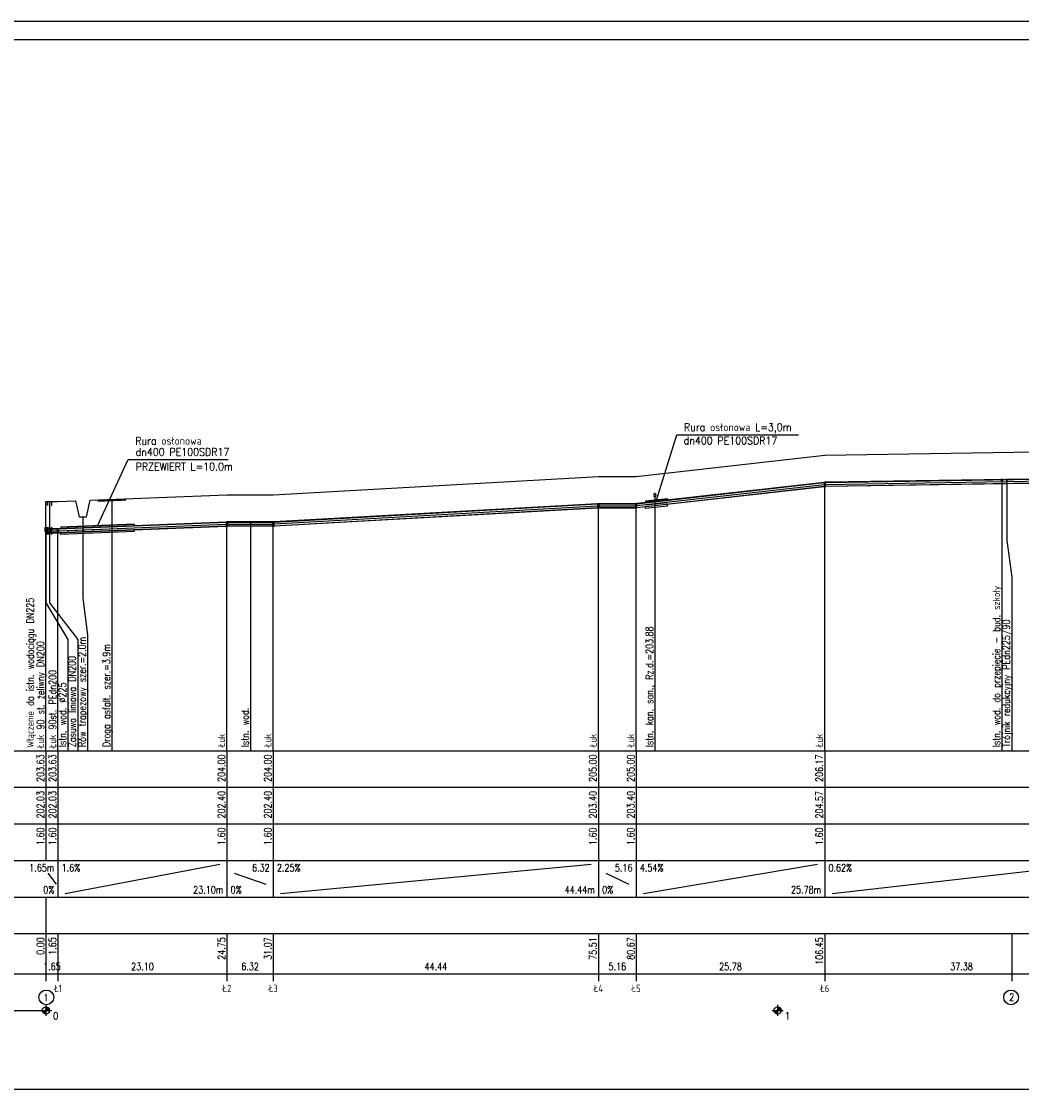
# Model space of a CAD drawing. Extents: x 122 to 1445, y -293 to 2085.
# Tile 28 of 38: x 260 to 533, y 1788 to 2083. Entities that reach past the tile are written whole.
import ezdxf
from ezdxf.enums import TextEntityAlignment as Align

# ---------------------------------------------------------------- set-up
doc = ezdxf.new("R2010")
doc.units = 0
doc.header["$LTSCALE"] = 0.2
doc.header["$MEASUREMENT"] = 0
for name, color, linetype in [('Armatura', 7, 'CONTINUOUS'), ('Liczby', 7, 'CONTINUOUS'), ('Linie_odn', 7, 'CONTINUOUS'), ('Linie_opisowe', 7, 'CONTINUOUS'), ('Linie_tabeli', 7, 'CONTINUOUS'), ('Odcinki', 7, 'CONTINUOUS'), ('Opis_Arm', 7, 'CONTINUOUS'), ('Opis_PZ', 7, 'CONTINUOUS'), ('Opis_uzbr_n', 7, 'CONTINUOUS'), ('Opis_uzbr_p', 7, 'CONTINUOUS'), ('Opis_wl', 7, 'CONTINUOUS'), ('Osie', 7, 'CONTINUOUS'), ('Rury_ochr', 7, 'CONTINUOUS'), ('Teksty', 7, 'CONTINUOUS'), ('Teren_istn', 3, 'CONTINUOUS'), ('Uzbr_nadz', 7, 'CONTINUOUS'), ('Uzbr_podz', 7, 'CONTINUOUS'), ('warstwa_nr_0', 8, 'CONTINUOUS'), ('Wezly', 7, 'CONTINUOUS')]:
    doc.layers.add(name, color=color, linetype=linetype)
doc.styles.add('S', font='simplex.shx', dxfattribs={"width": 0.9, "height": 2.1})
doc.styles.get("Standard").update_dxf_attribs({"font": 'txt.shx'})

msp = doc.modelspace()

# ---------------------------------------------------------------- linework, layer by layer
at = {"layer": 'Armatura'}
for p, q in [((529.02955, 1957.52237), (528.93955, 1957.52097)), ((528.93955, 1957.52097), (528.93955, 1956.39597)), ((529.02955, 1957.49557), (528.93955, 1957.49417)), ((528.93955, 1956.42277), (529.02955, 1956.42417)), ((528.93955, 1956.39597), (529.02955, 1956.39737)), ((529.11955, 1957.52377), (529.02955, 1957.52237)), ((529.11955, 1957.49697), (529.02955, 1957.49557)), ((529.02955, 1956.42417), (529.11955, 1956.42557)), ((529.02955, 1956.39737), (529.11955, 1956.39877)), ((529.11955, 1956.39877), (529.11955, 1957.52377))]:
    msp.add_line(p, q, dxfattribs=at)
msp.add_lwpolyline([(266.80295, 1951.44497, 0.05, 0.05, 0), (268.02515, 1951.44497, 0.05, 0.05, 0)], format="xyseb", dxfattribs=at)
for points in [[(266.80295, 1950.44497), (266.85845, 1950.44497), (266.85845, 1951.44497), (266.80295, 1951.44497)], [(267.35845, 1943.49497), (267.46965, 1943.49497), (267.46965, 1951.44497), (267.35845, 1951.44497)], [(267.96965, 1950.44497), (268.02515, 1950.44497), (268.02515, 1951.44497), (267.96965, 1951.44497)], [(266.81885, 1942.49497), (266.81885, 1944.49497), (268.00925, 1942.49497), (268.00925, 1944.49497)]]:
    msp.add_lwpolyline(points, close=True, dxfattribs=at)
at = {"layer": 'Liczby'}
for p, q in [((264.91385, 1812.34497), (267.91385, 1812.34497)), ((265.41625, 1812.27517), (267.41145, 1812.41477)), ((265.42355, 1812.20577), (267.40415, 1812.48417)), ((265.43575, 1812.13707), (267.39195, 1812.55287)), ((265.45255, 1812.06937), (267.37515, 1812.62057)), ((265.47415, 1812.00297), (267.35355, 1812.68697)), ((265.50035, 1811.93827), (267.32735, 1812.75167)), ((265.53095, 1811.87547), (267.29675, 1812.81447)), ((265.56585, 1811.81507), (267.26185, 1812.87487)), ((265.60485, 1811.75717), (267.22285, 1812.93277)), ((265.64785, 1811.70217), (267.17985, 1812.98777)), ((265.69455, 1811.65027), (267.13315, 1813.03967)), ((265.74475, 1811.60187), (267.08295, 1813.08807)), ((265.79815, 1811.55697), (267.02955, 1813.13297)), ((265.85465, 1811.51597), (266.97305, 1813.17397)), ((265.91385, 1811.47897), (266.91385, 1813.21097)), ((265.97545, 1811.44617), (266.85225, 1813.24377)), ((266.03925, 1811.41777), (266.78845, 1813.27217)), ((266.10485, 1811.39387), (266.72285, 1813.29607)), ((266.17195, 1811.37467), (266.65575, 1813.31527)), ((266.24025, 1811.36017), (266.58745, 1813.32977)), ((266.30935, 1811.35047), (266.51835, 1813.33947)), ((266.37895, 1811.34557), (266.44875, 1813.34437)), ((266.41385, 1813.84497), (266.41385, 1810.84497)), ((464.91385, 1812.34497), (467.91385, 1812.34497)), ((465.41625, 1812.27517), (467.41145, 1812.41477)), ((465.42355, 1812.20577), (467.40415, 1812.48417)), ((465.43575, 1812.13707), (467.39195, 1812.55287)), ((465.45255, 1812.06937), (467.37515, 1812.62057)), ((465.47415, 1812.00297), (467.35355, 1812.68697)), ((465.50035, 1811.93827), (467.32735, 1812.75167)), ((465.53095, 1811.87547), (467.29675, 1812.81447)), ((465.56585, 1811.81507), (467.26185, 1812.87487)), ((465.60485, 1811.75717), (467.22285, 1812.93277)), ((465.64785, 1811.70217), (467.17985, 1812.98777)), ((465.69455, 1811.65027), (467.13315, 1813.03967)), ((465.74475, 1811.60187), (467.08295, 1813.08807)), ((465.79815, 1811.55697), (467.02955, 1813.13297)), ((465.85465, 1811.51597), (466.97305, 1813.17397)), ((465.91385, 1811.47897), (466.91385, 1813.21097)), ((465.97545, 1811.44617), (466.85225, 1813.24377)), ((466.03925, 1811.41777), (466.78845, 1813.27217)), ((466.10485, 1811.39387), (466.72285, 1813.29607)), ((466.17195, 1811.37467), (466.65575, 1813.31527)), ((466.24025, 1811.36017), (466.58745, 1813.32977)), ((466.30935, 1811.35047), (466.51835, 1813.33947)), ((466.37895, 1811.34557), (466.44875, 1813.34437)), ((466.41385, 1813.84497), (466.41385, 1810.84497))]:
    msp.add_line(p, q, dxfattribs=at)
for centre in [(266.41385, 1812.34497), (466.41385, 1812.34497)]:
    msp.add_circle(centre, 1, dxfattribs=at)
at = {"layer": 'Linie_odn'}
for p, q in [((438.82046, 1969.76654), (472.10046, 1969.76654)), ((288.93712, 1963.0068), (316.21496, 1963.0068))]:
    msp.add_line(p, q, dxfattribs=at)
at = {"layer": 'Linie_opisowe'}
for p, q in [((527.70725, 1957.43947), (527.70725, 1883.34497)), ((432.86035, 1952.74497), (432.86035, 1883.34497)), ((284.44495, 1952.08497), (284.44495, 1883.34497)), ((322.33255, 1945.84497), (322.33255, 1883.34497))]:
    msp.add_line(p, q, dxfattribs=at)
for points in [[(529.02955, 1956.95987), (529.02955, 1940.81938), (530.40725, 1930.81938), (530.40725, 1883.34497)], [(276.50495, 1947.34497), (276.50495, 1925.06497), (277.80495, 1915.06497), (277.80495, 1883.34497)], [(266.41385, 1943.99497), (266.41385, 1923.78497), (272.40495, 1913.78497), (272.40495, 1883.34497)], [(267.41405, 1943.49497), (267.41405, 1923.78497), (275.10495, 1913.78497), (275.10495, 1883.34497)]]:
    msp.add_lwpolyline(points, dxfattribs=at)
at = {"layer": 'Linie_tabeli'}
for p, q in [((165.77385, 1883.34497), (266.41385, 1883.34497)), ((266.41385, 1883.34497), (1046.45455, 1883.34497)), ((266.41385, 1883.34497), (266.41385, 1853.34497)), ((266.41385, 1883.34497), (266.41385, 1853.34497)), ((269.70495, 1883.34497), (269.70495, 1853.34497)), ((315.90645, 1883.34497), (315.90645, 1853.34497)), ((328.55385, 1883.34497), (328.55385, 1853.34497)), ((417.43805, 1883.34497), (417.43805, 1853.34497)), ((427.75355, 1883.34497), (427.75355, 1853.34497)), ((479.30955, 1883.34497), (479.30955, 1853.34497)), ((165.77385, 1873.34497), (266.41385, 1873.34497)), ((266.41385, 1873.34497), (1046.45455, 1873.34497)), ((165.77385, 1863.34497), (266.41385, 1863.34497)), ((266.41385, 1863.34497), (1046.45455, 1863.34497)), ((165.77385, 1853.34497), (266.41385, 1853.34497)), ((266.41385, 1853.34497), (1046.45455, 1853.34497)), ((269.70495, 1853.34497), (269.70495, 1843.34497)), ((315.90645, 1853.34497), (315.90645, 1843.34497)), ((328.55385, 1853.34497), (328.55385, 1843.34497)), ((417.43805, 1853.34497), (417.43805, 1843.34497)), ((427.75355, 1853.34497), (427.75355, 1843.34497)), ((479.30955, 1853.34497), (479.30955, 1843.34497)), ((271.70495, 1844.34497), (313.90645, 1852.34497)), ((317.90645, 1849.84497), (326.55385, 1846.84497)), ((330.55385, 1844.34497), (415.43805, 1852.34497)), ((419.43805, 1849.84497), (425.75355, 1846.84497)), ((429.75355, 1844.34497), (477.30955, 1852.34497)), ((481.30955, 1844.34497), (552.06275, 1852.34497)), ((165.77385, 1843.34497), (266.41385, 1843.34497)), ((266.41385, 1843.34497), (1046.45455, 1843.34497)), ((266.41385, 1843.34497), (266.41385, 1822.34497)), ((165.77385, 1833.34497), (266.41385, 1833.34497)), ((266.41385, 1833.34497), (1046.45455, 1833.34497)), ((266.41385, 1833.34497), (266.41385, 1820.34497)), ((269.70495, 1833.34497), (269.70495, 1820.34497)), ((315.90645, 1833.34497), (315.90645, 1820.34497)), ((328.55385, 1833.34497), (328.55385, 1820.34497)), ((417.43805, 1833.34497), (417.43805, 1820.34497)), ((427.75355, 1833.34497), (427.75355, 1820.34497)), ((479.30955, 1833.34497), (479.30955, 1820.34497)), ((530.40725, 1833.34497), (530.40725, 1820.34497)), ((165.77385, 1822.34497), (266.41385, 1822.34497)), ((266.41385, 1822.34497), (1046.45455, 1822.34497)), ((165.77385, 1812.34497), (266.41385, 1812.34497))]:
    msp.add_line(p, q, dxfattribs=at)
msp.add_lwpolyline([(146.68012, 1790.76042), (1146.12055, 1790.76042), (1146.12055, 2077.76042), (146.68012, 2077.76042)], close=True, dxfattribs=at)
for points in [[(479.30955, 1883.34497), (479.30955, 1956.19497)], [(266.41385, 1883.34497), (266.41385, 1951.49497)], [(417.43805, 1883.34497), (417.43805, 1950.34497)], [(427.75355, 1883.34497), (427.75355, 1950.34497)], [(315.90645, 1883.34497), (315.90645, 1945.34497)], [(328.55385, 1883.34497), (328.55385, 1945.34497)], [(269.70495, 1883.34497), (269.70495, 1943.49497)]]:
    msp.add_lwpolyline(points, dxfattribs=at)
for centre in [(266.52969, 1815.89656), (530.23005, 1815.89656)]:
    msp.add_circle(centre, 2.02278, dxfattribs=at)
at = {"layer": 'Odcinki'}
for points in [[(427.96785, 1950.90497), (479.09525, 1956.70637), (479.09525, 1956.73317), (427.96785, 1950.93177)], [(427.96785, 1949.83357), (479.09525, 1955.63497), (479.09525, 1955.60817), (427.96785, 1949.80677)], [(479.52385, 1956.73397), (553.84855, 1957.87737), (553.84855, 1957.90417), (479.52385, 1956.76077)], [(479.52385, 1955.66257), (553.84855, 1956.80597), (553.84855, 1956.77917), (479.52385, 1955.63577)], [(328.76815, 1945.89277), (417.22375, 1950.86867), (417.22375, 1950.89537), (328.76815, 1945.91957)], [(328.76815, 1944.82127), (417.22375, 1949.79717), (417.22375, 1949.77037), (328.76815, 1944.79457)], [(417.65235, 1950.88067), (427.53925, 1950.88067), (427.53925, 1950.90747), (417.65235, 1950.90747)], [(417.65235, 1949.80927), (427.53925, 1949.80927), (427.53925, 1949.78247), (417.65235, 1949.78247)], [(266.41385, 1944.03067), (269.49065, 1944.03067), (269.49065, 1944.05747), (266.41385, 1944.05747)], [(269.91925, 1944.03927), (315.69225, 1945.87207), (315.69225, 1945.89887), (269.91925, 1944.06607)], [(269.91925, 1942.96787), (315.69225, 1944.80067), (315.69225, 1944.77387), (269.91925, 1942.94107)], [(316.12075, 1945.88067), (328.33955, 1945.88067), (328.33955, 1945.90747), (316.12075, 1945.90747)], [(316.12075, 1944.80927), (328.33955, 1944.80927), (328.33955, 1944.78247), (316.12075, 1944.78247)], [(266.41385, 1942.95927), (269.49065, 1942.95927), (269.49065, 1942.93247), (266.41385, 1942.93247)]]:
    msp.add_lwpolyline(points, close=True, dxfattribs=at)
at = {"layer": 'Opis_wl'}
for major_axis in [(0, -0.562), (0, -0.536)]:
    msp.add_ellipse((266.41385, 1943.49497), major_axis=major_axis, ratio=0.4, dxfattribs=at)
at = {"layer": 'Osie'}
for p, q in [((427.96785, 1950.36927), (479.09525, 1956.17067)), ((479.52385, 1956.19827), (553.84855, 1957.34167)), ((328.76815, 1945.35707), (417.22375, 1950.33287)), ((417.65235, 1950.34497), (427.53925, 1950.34497)), ((430.29355, 1950.59497), (436.29355, 1951.27577)), ((269.91925, 1943.50357), (315.69225, 1945.33637)), ((270.50495, 1943.52697), (290.50495, 1944.32787)), ((316.12075, 1945.34497), (328.33955, 1945.34497)), ((266.41385, 1943.49497), (269.49065, 1943.49497)), ((266.91385, 1849.84497), (269.20495, 1846.84497))]:
    msp.add_line(p, q, dxfattribs=at)
at = {"layer": 'Rury_ochr'}
for p, q in [((430.29355, 1951.54737), (430.29355, 1951.19567)), ((430.29355, 1949.64257), (430.29355, 1950.07067)), ((436.29355, 1952.22817), (436.29355, 1951.87647)), ((436.29355, 1950.32337), (436.29355, 1950.75147)), ((270.50495, 1944.47937), (270.50495, 1944.08947)), ((290.50495, 1945.28027), (290.50495, 1944.89037)), ((290.50495, 1943.37547), (290.50495, 1943.76537)), ((270.50495, 1942.57467), (270.50495, 1942.96447))]:
    msp.add_line(p, q, dxfattribs=at)
for points in [[(430.29355, 1951.54737), (436.29355, 1952.22817), (436.29355, 1952.27577), (430.29355, 1951.59497)], [(430.29355, 1949.64257), (436.29355, 1950.32337), (436.29355, 1950.27577), (430.29355, 1949.59497)], [(270.50495, 1944.47937), (290.50495, 1945.28027), (290.50495, 1945.32787), (270.50495, 1944.52697)], [(270.50495, 1942.57467), (290.50495, 1943.37547), (290.50495, 1943.32787), (270.50495, 1942.52697)]]:
    msp.add_lwpolyline(points, close=True, dxfattribs=at)
at = {"layer": 'Teksty'}
for p, q in [((433.29355, 1951.88777), (438.82046, 1969.76654)), ((280.50495, 1944.87977), (288.93712, 1963.0068))]:
    msp.add_line(p, q, dxfattribs=at)
at = {"layer": 'Teren_istn'}
msp.add_lwpolyline([(266.41385, 1951.49497), (269.70495, 1951.49497), (274.50495, 1951.68717), (275.50495, 1947.34497), (277.50495, 1947.34497), (278.50495, 1951.84737), (315.90645, 1953.34497), (328.55385, 1953.34497), (417.43805, 1958.34497), (427.75355, 1958.34497), (479.30955, 1964.19497), (554.06275, 1965.34497), (557.15645, 1965.25507), (622.85535, 1963.34497), (647.55775, 1960.84497), (844.94855, 1956.34497), (868.90855, 1956.38267), (870.58855, 1952.84497), (873.94855, 1952.84497), (875.62855, 1956.39317), (878.65855, 1956.39797), (962.58705, 1956.52997)], dxfattribs=at)
at = {"layer": 'Uzbr_nadz'}
msp.add_lwpolyline([(280.54495, 1951.67907, 0.5, 0.5, 0), (288.34495, 1951.99137, 0.5, 0.5, 0)], format="xyseb", dxfattribs=at)
at = {"layer": 'Uzbr_podz'}
for centre, radius in [((527.70725, 1957.43947), 0.2362), ((527.70725, 1957.43947), 0.225), ((322.33255, 1945.84497), 0.2362), ((322.33255, 1945.84497), 0.225)]:
    msp.add_circle(centre, radius, dxfattribs=at)
for centre, major_axis in [((432.86035, 1953.24497), (0, -0.55)), ((432.86035, 1953.24497), (0, -0.5)), ((266.41385, 1943.99497), (0, -0.591)), ((266.41385, 1943.99497), (0, -0.563))]:
    msp.add_ellipse(centre, major_axis=major_axis, ratio=0.4, dxfattribs=at)
at = {"layer": 'warstwa_nr_0'}
msp.add_lwpolyline([(121.68012, 1785.76042), (1151.52869, 1785.76042), (1151.52869, 2082.76042), (121.68012, 2082.76042)], close=True, dxfattribs=at)
at = {"layer": 'Wezly'}
for p, q in [((479.30955, 1956.75747), (479.09525, 1956.73317)), ((479.09525, 1956.73317), (479.09525, 1955.60817)), ((479.30955, 1956.73067), (479.09525, 1956.70637)), ((479.09525, 1955.63497), (479.30955, 1955.65927)), ((479.09525, 1955.60817), (479.30955, 1955.63247)), ((479.52385, 1956.76077), (479.30955, 1956.75747)), ((479.52385, 1956.73397), (479.30955, 1956.73067)), ((479.30955, 1955.65927), (479.52385, 1955.66257)), ((479.30955, 1955.63247), (479.52385, 1955.63577)), ((479.52385, 1955.63577), (479.52385, 1956.76077)), ((417.43805, 1950.90747), (417.22375, 1950.89537)), ((417.22375, 1950.89537), (417.22375, 1949.77037)), ((417.43805, 1950.88067), (417.22375, 1950.86867)), ((417.22375, 1949.79717), (417.43805, 1949.80927)), ((417.22375, 1949.77037), (417.43805, 1949.78247)), ((417.65235, 1950.90747), (417.43805, 1950.90747)), ((417.65235, 1950.88067), (417.43805, 1950.88067)), ((417.43805, 1949.80927), (417.65235, 1949.80927)), ((417.43805, 1949.78247), (417.65235, 1949.78247)), ((417.65235, 1949.78247), (417.65235, 1950.90747)), ((427.75355, 1950.90747), (427.53925, 1950.90747)), ((427.53925, 1950.90747), (427.53925, 1949.78247)), ((427.75355, 1950.88067), (427.53925, 1950.88067)), ((427.53925, 1949.80927), (427.75355, 1949.80927)), ((427.53925, 1949.78247), (427.75355, 1949.78247)), ((427.96785, 1950.93177), (427.75355, 1950.90747)), ((427.96785, 1950.90497), (427.75355, 1950.88067)), ((427.75355, 1949.80927), (427.96785, 1949.83357)), ((427.75355, 1949.78247), (427.96785, 1949.80677)), ((427.96785, 1949.80677), (427.96785, 1950.93177)), ((269.70495, 1944.05747), (269.49065, 1944.05747)), ((269.49065, 1944.05747), (269.49065, 1942.93247)), ((269.70495, 1944.03067), (269.49065, 1944.03067)), ((269.91925, 1944.06607), (269.70495, 1944.05747)), ((269.91925, 1944.03927), (269.70495, 1944.03067)), ((269.91925, 1942.94107), (269.91925, 1944.06607)), ((315.90645, 1945.90747), (315.69225, 1945.89887)), ((315.69225, 1945.89887), (315.69225, 1944.77387)), ((315.90645, 1945.88067), (315.69225, 1945.87207)), ((315.69225, 1944.80067), (315.90645, 1944.80927)), ((315.69225, 1944.77387), (315.90645, 1944.78247)), ((316.12075, 1945.90747), (315.90645, 1945.90747)), ((316.12075, 1945.88067), (315.90645, 1945.88067)), ((315.90645, 1944.80927), (316.12075, 1944.80927)), ((315.90645, 1944.78247), (316.12075, 1944.78247)), ((316.12075, 1944.78247), (316.12075, 1945.90747)), ((328.55385, 1945.90747), (328.33955, 1945.90747)), ((328.33955, 1945.90747), (328.33955, 1944.78247)), ((328.55385, 1945.88067), (328.33955, 1945.88067)), ((328.33955, 1944.80927), (328.55385, 1944.80927)), ((328.33955, 1944.78247), (328.55385, 1944.78247)), ((328.76815, 1945.91957), (328.55385, 1945.90747)), ((328.76815, 1945.89277), (328.55385, 1945.88067)), ((328.55385, 1944.80927), (328.76815, 1944.82127)), ((328.55385, 1944.78247), (328.76815, 1944.79457)), ((328.76815, 1944.79457), (328.76815, 1945.91957)), ((269.49065, 1942.95927), (269.70495, 1942.95927)), ((269.49065, 1942.93247), (269.70495, 1942.93247)), ((269.70495, 1942.95927), (269.91925, 1942.96787)), ((269.70495, 1942.93247), (269.91925, 1942.94107))]:
    msp.add_line(p, q, dxfattribs=at)

# ---------------------------------------------------------------- texts
at = {"layer": 'Liczby', "width": 0.8}
for s, p in [('203.63', (265.91385, 1882.34497)), ('203.63', (269.20495, 1882.34497)), ('204.00', (315.40645, 1882.34497)), ('204.00', (328.05385, 1882.34497)), ('205.00', (416.93805, 1882.34497)), ('205.00', (427.25355, 1882.34497)), ('206.17', (478.80955, 1882.34497)), ('202.03', (265.91385, 1872.34497)), ('202.03', (269.20495, 1872.34497)), ('202.40', (315.40645, 1872.34497)), ('202.40', (328.05385, 1872.34497)), ('203.40', (416.93805, 1872.34497)), ('203.40', (427.25355, 1872.34497)), ('204.57', (478.80955, 1872.34497)), ('1.60', (265.91385, 1862.34497)), ('1.60', (269.20495, 1862.34497)), ('1.60', (315.40645, 1862.34497)), ('1.60', (328.05385, 1862.34497)), ('1.60', (416.93805, 1862.34497)), ('1.60', (427.25355, 1862.34497)), ('1.60', (478.80955, 1862.34497)), ('0.00', (265.91385, 1832.34497)), ('1.65', (269.20495, 1832.34497)), ('24.75', (315.40645, 1832.34497)), ('31.07', (328.05385, 1832.34497)), ('75.51', (416.93805, 1832.34497)), ('80.67', (427.25355, 1832.34497)), ('106.45', (478.80955, 1832.34497))]:
    msp.add_text(s, height=2, rotation=90, dxfattribs=at).set_placement(p, align=Align.RIGHT)
for s, p in [('1.65m', (268.70495, 1850.34497)), ('6.32', (327.55385, 1850.34497)), ('5.16', (426.75355, 1850.34497)), ('0%', (268.70495, 1844.34497)), ('23.10m', (314.90645, 1844.34497)), ('44.44m', (416.43805, 1844.34497)), ('25.78m', (478.30955, 1844.34497))]:
    msp.add_text(s, height=2, dxfattribs=at).set_placement(p, align=Align.RIGHT)
for s, p in [('1.6%', (270.70495, 1850.34497)), ('2.25%', (329.55385, 1850.34497)), ('4.54%', (428.75355, 1850.34497)), ('0.62%', (480.30955, 1850.34497)), ('0%', (316.90645, 1844.34497)), ('0%', (418.43805, 1844.34497)), ('0', (268.41385, 1809.84497)), ('1', (468.41385, 1809.84497))]:
    msp.add_text(s, height=2, dxfattribs=at).set_placement(p)
for s, p in [('1.65', (268.05935, 1823.34497)), ('23.10', (292.80575, 1823.34497)), ('6.32', (322.23015, 1823.34497)), ('44.44', (372.99595, 1823.34497)), ('5.16', (422.59585, 1823.34497)), ('25.78', (453.53155, 1823.34497)), ('37.38', (516.68615, 1823.34497)), ('Ł1', (269.70495, 1817.34497)), ('Ł2', (315.90645, 1817.34497)), ('Ł3', (328.55385, 1817.34497)), ('Ł4', (417.43805, 1817.34497)), ('Ł5', (427.75355, 1817.34497)), ('Ł6', (479.30955, 1817.34497)), ('2', (530.40725, 1814.94497))]:
    msp.add_text(s, height=2, dxfattribs=at).set_placement(p, align=Align.CENTER)
at = {"layer": 'Linie_odn', "style": 'S', "width": 0.9}
for s, p in [('Rura osłonowa L=3,0m', (440.82046, 1970.76654)), ('Rura osłonowa', (290.84024, 1967.04069)), ('dn400 PE100SDR17', (440.73475, 1967.13244)), ('dn400 PE100SDR17', (290.93712, 1964.0068)), ('PRZEWIERT L=10.0m', (290.93712, 1960.0068))]:
    msp.add_text(s, height=2.1, dxfattribs=at).set_placement(p)
at = {"layer": 'Linie_tabeli', "width": 0.8}
msp.add_text('1', height=2, dxfattribs=at).set_placement((266.41385, 1814.83091), align=Align.CENTER)
at = {"layer": 'Opis_Arm', "width": 0.8}
for s, p in [('Trójnik redukcyjny PEdn225/90', (529.90725, 1884.34497)), ('Zasuwa liniowa DN200', (274.60495, 1884.34497))]:
    msp.add_text(s, height=2, rotation=90, dxfattribs=at).set_placement(p)
at = {"layer": 'Opis_PZ', "width": 0.8}
for s, p in [('Włączenie do istn. wodociągu DN225', (263.09503, 1884.17007)), ('Łuk 90 st. żeliwny DN200', (265.9232, 1884.07733)), ('Łuk 90st. PEdn200', (269.2143, 1884.07733)), ('Łuk', (315.40645, 1884.34497)), ('Łuk', (328.05385, 1884.34497)), ('Łuk', (416.93805, 1884.34497)), ('Łuk', (427.25355, 1884.34497)), ('Łuk', (478.80955, 1884.34497))]:
    msp.add_text(s, height=2, rotation=90, dxfattribs=at).set_placement(p)
at = {"layer": 'Opis_uzbr_n', "width": 0.8}
for s, p in [('Rów trapezowy szer.=2.0m', (277.30495, 1884.34497)), ('Droga asfalt. szer.=3.9m', (283.94495, 1884.34497))]:
    msp.add_text(s, height=2, rotation=90, dxfattribs=at).set_placement(p)
at = {"layer": 'Opis_uzbr_p', "width": 0.8}
for s, p in [('Istn. wod. do przepięcie - bud. szkoły', (527.20725, 1884.34497)), ('Istn. kan. san., Rz.d.=203.88', (432.36035, 1884.34497)), ('Istn. wod. %%C225', (271.90495, 1884.34497)), ('Istn. wod. ', (321.83255, 1884.34497))]:
    msp.add_text(s, height=2, rotation=90, dxfattribs=at).set_placement(p)

doc.saveas('drawing.dxf')
